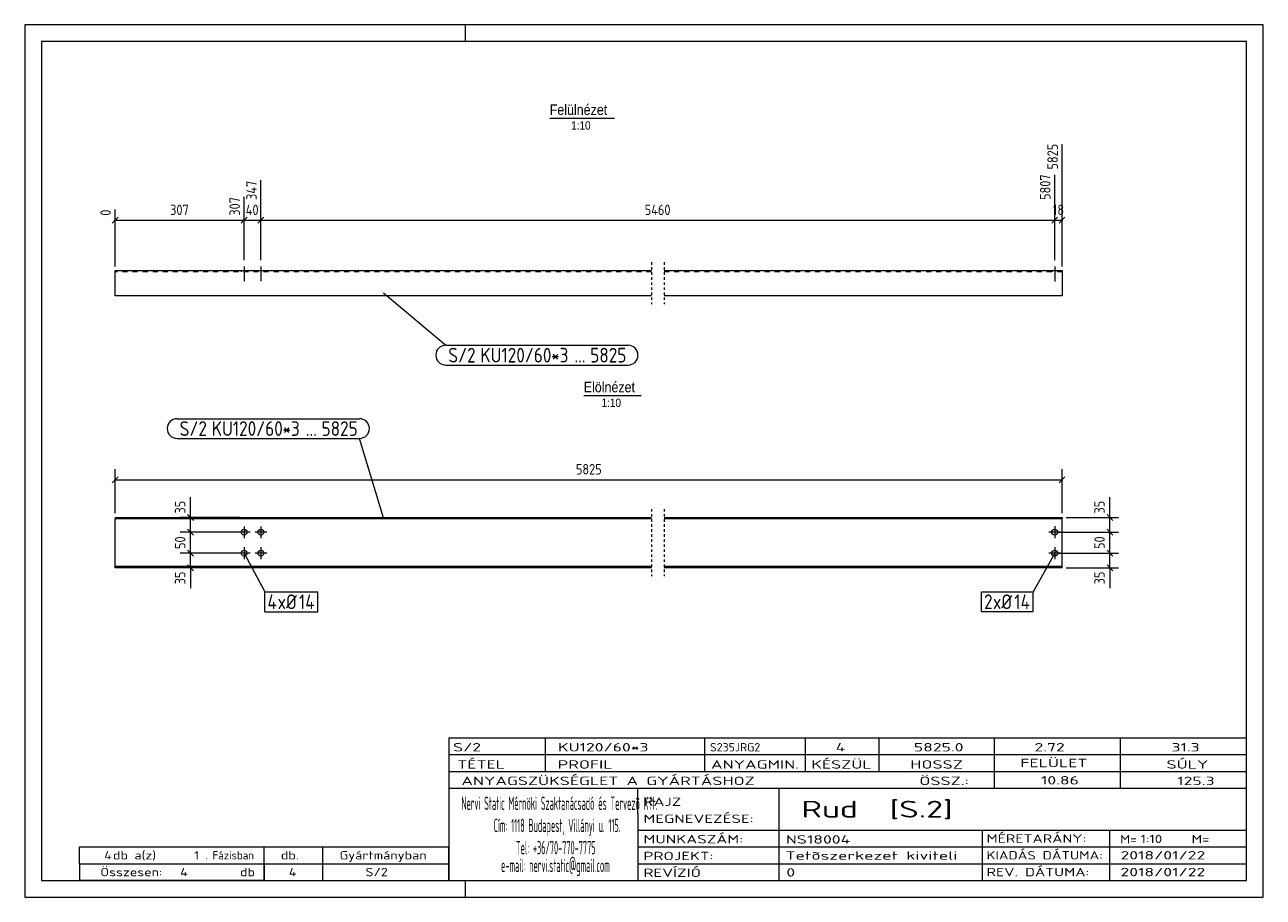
# Model space of a CAD drawing. Header units: millimetres. Extents: x 1 to 296, y 1 to 209.
import ezdxf

# ---------------------------------------------------------------- set-up
doc = ezdxf.new("R2010")
doc.units = ezdxf.units.MM
doc.header["$LTSCALE"] = 0.6
for name, pattern in [('XKITLINE00', [0]), ('XKITLINE01', [4, 1, -1, 1, -1]), ('XKITLINE02', [4, 2, -2])]:
    doc.linetypes.add(name, pattern=pattern)
for name, color, linetype, lineweight in [('Bolt', 7, 'Continuous', 0), ('BoltMark', 3, 'Continuous', 0), ('DrawingSheet', 5, 'Continuous', 0), ('OtherObjectType', 1, 'Continuous', 0), ('Part', 2, 'Continuous', 0), ('PartMark', 3, 'Continuous', 0), ('Z-DIMENSIONS', 1, 'Continuous', 0)]:
    doc.layers.add(name, color=color, linetype=linetype, lineweight=lineweight)
doc.styles.add('ARIAL', font='ARIAL.TTF')
doc.styles.add('ISOCPEUR', font='ISOCPEUR.TTF')

msp = doc.modelspace()

# ---------------------------------------------------------------- linework, layer by layer
at = {"layer": 'Bolt', "color": 3, "linetype": 'XKITLINE00', "lineweight": 0}
for p, q in [((53.25, 151.4), (53.25, 147.85)), ((53.25, 151.4), (53.25, 147.85)), ((57.25, 151.4), (57.25, 147.85)), ((57.25, 151.4), (57.25, 147.85)), ((246.33, 151.38), (246.33, 147.83)), ((246.33, 151.38), (246.33, 147.83)), ((52.55, 150.38), (52.55, 150.08)), ((52.55, 150.38), (52.55, 150.08)), ((53.95, 150.38), (53.95, 150.08)), ((53.95, 150.38), (53.95, 150.08)), ((56.55, 150.38), (56.55, 150.08)), ((56.55, 150.38), (56.55, 150.08)), ((57.95, 150.38), (57.95, 150.08)), ((57.95, 150.38), (57.95, 150.08)), ((245.63, 150.38), (245.63, 150.08)), ((245.63, 150.38), (245.63, 150.08)), ((247.03, 150.38), (247.03, 150.08)), ((247.03, 150.38), (247.03, 150.08)), ((53.25, 89.42), (53.25, 86.62)), ((57.25, 89.42), (57.25, 86.62)), ((246.33, 89.43), (246.33, 86.63)), ((54.65, 88.02), (51.85, 88.02)), ((58.65, 88.02), (55.85, 88.02)), ((247.73, 88.03), (244.93, 88.03)), ((54.65, 83.02), (51.85, 83.02)), ((53.25, 84.42), (53.25, 81.62)), ((58.65, 83.02), (55.85, 83.02)), ((57.25, 84.42), (57.25, 81.62)), ((247.73, 83.03), (244.93, 83.03)), ((246.33, 84.43), (246.33, 81.63))]:
    msp.add_line(p, q, dxfattribs=at)
for centre in [(53.25, 88.02), (57.25, 88.02), (246.33, 88.03), (53.25, 83.02), (57.25, 83.02), (246.33, 83.03)]:
    msp.add_circle(centre, 0.7, dxfattribs=at)
at = {"layer": 'BoltMark', "color": 7, "linetype": 'XKITLINE00', "lineweight": 0}
for p, q in [((53.25, 83.02), (58.2, 73.78)), ((246.33, 83.03), (241.22, 73.79)), ((58.2, 73.78), (70.83, 73.78)), ((58.2, 69.08), (58.2, 73.78)), ((70.83, 69.08), (70.83, 73.78)), ((228.9, 73.79), (241.22, 73.79)), ((228.9, 69.09), (228.9, 73.79)), ((241.22, 69.09), (241.22, 73.79)), ((58.2, 69.08), (70.83, 69.08)), ((228.9, 69.09), (241.22, 69.09))]:
    msp.add_line(p, q, dxfattribs=at)
at = {"layer": 'DrawingSheet', "color": 2, "linetype": 'XKITLINE00', "lineweight": 0}
for p, q in [((296, 209), (1, 209)), ((1, 209), (1, 1)), ((106, 205), (106, 209)), ((296, 1), (296, 209)), ((106, 1), (106, 5)), ((1, 1), (296, 1))]:
    msp.add_line(p, q, dxfattribs=at)
at = {"layer": 'DrawingSheet', "color": 3, "linetype": 'XKITLINE00', "lineweight": 0}
for p, q in [((292, 205), (5, 205)), ((5, 205), (5, 5)), ((292, 5), (292, 205)), ((5, 5), (292, 5))]:
    msp.add_line(p, q, dxfattribs=at)
at = {"layer": 'OtherObjectType', "color": 6, "linetype": 'XKITLINE00', "lineweight": 0}
for p, q in [((126.05, 186.75), (141.44, 186.75)), ((134.14, 120.63), (147.86, 120.63))]:
    msp.add_line(p, q, dxfattribs=at)
at = {"layer": 'OtherObjectType', "color": 7, "linetype": 'XKITLINE00', "lineweight": 0}
for p, q in [((102, 39), (292, 39)), ((102, 39), (102, 35)), ((102, 39), (292, 39)), ((125, 35), (125, 39)), ((163, 35), (163, 39)), ((187, 35), (187, 39)), ((204.5, 35), (204.5, 39)), ((232, 35), (232, 39)), ((262, 35), (262, 39)), ((292, 35), (292, 39)), ((102, 35), (292, 35)), ((102, 35), (102, 5)), ((102, 35), (292, 35)), ((125, 31), (125, 35)), ((163, 31), (163, 35)), ((187, 31), (187, 35)), ((204.5, 31), (204.5, 35)), ((232, 31), (232, 35)), ((262, 31), (262, 35)), ((292, 31), (292, 35)), ((102, 31), (292, 31)), ((232, 27), (232, 31)), ((262, 27), (262, 31)), ((292, 27), (292, 31)), ((102, 27), (292, 27)), ((147, 21), (147, 27)), ((180.7, 17), (180.7, 27)), ((292, 21), (292, 27)), ((147, 21), (147, 5)), ((292, 17), (292, 21)), ((147, 17), (292, 17)), ((180.7, 5), (180.7, 17)), ((229.16, 13), (229.16, 17)), ((259.5, 5), (259.5, 17)), ((292, 13), (292, 17)), ((14, 9), (14, 13)), ((14, 13), (58, 13)), ((14, 13), (58, 13)), ((58, 9), (58, 13)), ((58, 13), (102, 13)), ((58, 9), (58, 13)), ((72, 9), (72, 13)), ((102, 9), (102, 13)), ((147, 13), (292, 13)), ((229.16, 5), (229.16, 13)), ((292, 9), (292, 13)), ((14, 9), (58, 9)), ((14, 9), (14, 5)), ((14, 9), (58, 9)), ((58, 9), (58, 5)), ((58, 9), (102, 9)), ((58, 5), (58, 9)), ((72, 5), (72, 9)), ((102, 5), (102, 9)), ((147, 9), (292, 9)), ((292, 5), (292, 9)), ((58, 5), (14, 5)), ((58, 5), (102, 5)), ((102, 5), (292, 5)), ((139.5, 5), (292, 5))]:
    msp.add_line(p, q, dxfattribs=at)
at = {"layer": 'Part', "color": 2, "linetype": 'XKITLINE01', "lineweight": 0}
for p, q in [((150.29, 152.39), (150.29, 142.38)), ((153.29, 152.39), (153.29, 142.38)), ((150.29, 93.53), (150.29, 77.53)), ((153.29, 93.53), (153.29, 77.53))]:
    msp.add_line(p, q, dxfattribs=at)
at = {"layer": 'Part', "color": 2, "linetype": 'XKITLINE00', "lineweight": 0}
for p, q in [((22.5, 144.38), (22.5, 150.38)), ((22.5, 150.38), (150.29, 150.38)), ((153.29, 150.38), (248.08, 150.38)), ((248.08, 150.38), (248.08, 144.38)), ((150.29, 144.38), (22.5, 144.38)), ((248.08, 144.38), (153.29, 144.38)), ((22.5, 91.53), (22.5, 91.23)), ((22.5, 91.53), (150.29, 91.53)), ((153.29, 91.53), (248.08, 91.53)), ((248.08, 91.53), (248.08, 91.23)), ((150.29, 91.23), (22.5, 91.23)), ((22.5, 79.53), (22.5, 91.23)), ((248.08, 91.23), (153.29, 91.23)), ((248.08, 79.53), (248.08, 91.23)), ((150.29, 79.83), (22.5, 79.83)), ((248.08, 79.83), (153.29, 79.83)), ((150.29, 79.53), (22.5, 79.53)), ((248.08, 79.53), (153.29, 79.53))]:
    msp.add_line(p, q, dxfattribs=at)
at = {"layer": 'Part', "color": 7, "linetype": 'XKITLINE02', "lineweight": 0}
for p, q in [((150.29, 150.08), (22.5, 150.08)), ((248.08, 150.08), (153.29, 150.08))]:
    msp.add_line(p, q, dxfattribs=at)
at = {"layer": 'PartMark', "color": 7, "linetype": 'XKITLINE00', "lineweight": 0}
for p, q in [((86.42, 145.08), (101.27, 132.58)), ((101.27, 132.58), (144.72, 132.58)), ((101.27, 127.88), (144.72, 127.88)), ((37.27, 115.08), (80.73, 115.08)), ((37.27, 110.38), (80.73, 110.38)), ((86.42, 91.48), (80.73, 110.38))]:
    msp.add_line(p, q, dxfattribs=at)
for centre, start, end in [((101.27, 130.23), 90, 270), ((144.72, 130.23), 270, 90), ((37.27, 112.73), 90, 270), ((80.73, 112.73), 270, 90)]:
    msp.add_arc(centre, 2.35, start, end, dxfattribs=at)
at = {"layer": 'Z-DIMENSIONS', "color": 7, "linetype": 'XKITLINE00', "lineweight": 0}
for p, q in [((248.08, 151.38), (248.08, 180.5)), ((57.25, 152.88), (57.25, 171.96)), ((57.25, 166.63), (57.25, 171.96)), ((246.33, 166.63), (246.33, 173.25)), ((246.33, 152.88), (246.33, 173.25)), ((53.25, 166.63), (53.25, 168)), ((53.25, 152.88), (53.25, 168)), ((23.21, 163.09), (21.79, 161.68)), ((22.5, 151.38), (22.5, 164.99)), ((22.5, 162.38), (53.25, 162.38)), ((53.96, 163.09), (52.54, 161.68)), ((53.96, 163.09), (52.54, 161.68)), ((53.25, 152.88), (53.25, 163.13)), ((53.25, 162.38), (57.25, 162.38)), ((57.96, 163.09), (56.54, 161.68)), ((57.96, 163.09), (56.54, 161.68)), ((57.25, 152.88), (57.25, 163.13)), ((57.25, 162.38), (246.33, 162.38)), ((247.03, 163.09), (245.62, 161.68)), ((247.03, 163.09), (245.62, 161.68)), ((246.33, 152.88), (246.33, 163.13)), ((246.33, 162.38), (248.08, 162.38)), ((248.78, 163.09), (247.37, 161.68)), ((23.21, 101.24), (21.79, 99.82)), ((22.5, 92.53), (22.5, 103.03)), ((22.5, 100.53), (248.08, 100.53)), ((248.78, 101.24), (247.37, 99.82)), ((248.08, 92.53), (248.08, 103.03)), ((40.5, 91.53), (40.5, 96.41)), ((40.5, 91.53), (40.5, 96.41)), ((259.5, 91.53), (259.5, 96.41)), ((259.5, 91.53), (259.5, 96.41)), ((52.25, 91.53), (38, 91.53)), ((39.79, 92.24), (41.21, 90.82)), ((40.5, 88.02), (40.5, 91.53)), ((249.08, 91.53), (261.5, 91.53)), ((258.79, 92.24), (260.21, 90.82)), ((259.5, 88.03), (259.5, 91.53)), ((39.79, 88.73), (41.21, 87.32)), ((39.79, 88.73), (41.21, 87.32)), ((258.79, 88.74), (260.21, 87.32)), ((258.79, 88.74), (260.21, 87.32)), ((52.25, 88.02), (38, 88.02)), ((52.25, 88.02), (38, 88.02)), ((40.5, 83.02), (40.5, 88.02)), ((247.33, 88.03), (261.5, 88.03)), ((247.33, 88.03), (261.5, 88.03)), ((259.5, 83.03), (259.5, 88.03)), ((52.25, 83.02), (38, 83.02)), ((52.25, 83.02), (38, 83.02)), ((39.79, 83.73), (41.21, 82.32)), ((39.79, 83.73), (41.21, 82.32)), ((40.5, 79.53), (40.5, 83.02)), ((247.33, 83.03), (261.5, 83.03)), ((247.33, 83.03), (261.5, 83.03)), ((258.79, 83.74), (260.21, 82.32)), ((258.79, 83.74), (260.21, 82.32)), ((259.5, 79.53), (259.5, 83.03)), ((39.79, 80.24), (41.21, 78.82)), ((258.79, 80.24), (260.21, 78.82)), ((52.25, 79.53), (38, 79.53)), ((40.5, 79.53), (40.5, 74.65)), ((40.5, 79.53), (40.5, 74.65)), ((249.08, 79.53), (261.5, 79.53)), ((259.5, 79.53), (259.5, 74.65)), ((259.5, 79.53), (259.5, 74.65))]:
    msp.add_line(p, q, dxfattribs=at)
at = {"layer": 'Z-DIMENSIONS', "color": 3}
for p in [(22.5, 162.38), (53.25, 162.38), (53.25, 162.38), (57.25, 162.38), (57.25, 162.38), (246.33, 162.38), (246.33, 162.38), (248.08, 162.38), (22.5, 100.53), (248.08, 100.53), (40.5, 91.53), (259.5, 91.53), (40.5, 88.02), (40.5, 88.02), (259.5, 88.03), (259.5, 88.03), (40.5, 83.02), (40.5, 83.02), (259.5, 83.03), (259.5, 83.03), (40.5, 79.53), (259.5, 79.53)]:
    msp.add_point(p, dxfattribs=at)

# ---------------------------------------------------------------- texts
at = {"layer": 'BoltMark', "color": 3, "style": 'ISOCPEUR', "width": 0.85}
for s, p in [('4', (58.8, 69.68)), ('xØ', (61.21, 69.68)), ('14', (66.32, 69.68)), ('2', (229.5, 69.69)), ('xØ', (231.6, 69.69)), ('14', (236.71, 69.69))]:
    msp.add_text(s, height=3.5, dxfattribs=at).set_placement(p)
at = {"layer": 'OtherObjectType', "color": 6, "style": 'ARIAL', "width": 0.85}
for s, height, p in [('Felülnézet', 2.5, (126.05, 187.5)), ('1:10', 2, (131.15, 184)), ('Elölnézet', 2.5, (134.14, 121.38)), ('1:10', 2, (138.4, 117.88))]:
    msp.add_text(s, height=height, dxfattribs=at).set_placement(p)
at = {"layer": 'OtherObjectType', "color": 7, "style": 'ISOCPEUR'}
for s, height, width, p in [('S/2', 2, 1.525501, (103, 35.76)), ('KU120/60*3', 2, 1.525501, (128, 35.76)), ('S235JRG2', 2, 1.02, (164.22, 35.76)), ('4', 2, 1.525501, (194.16, 35.76)), ('5825.0', 2, 1.525501, (212.78, 35.76)), ('2.72', 2, 1.525501, (241.51, 35.76)), ('31.3', 2, 1.525501, (274.14, 35.76)), ('TÉTEL', 2, 1.525501, (104, 31.66)), ('PROFIL', 2, 1.525501, (127.96, 31.66)), ('ANYAGMIN.', 2, 1.525501, (164.47, 31.66)), ('KÉSZÜL', 2, 1.525501, (188.37, 31.66)), ('HOSSZ', 2, 1.525501, (211.96, 31.66)), ('FELÜLET', 2, 1.525501, (238.13, 32)), ('SÚLY', 2, 1.525501, (272.96, 31.66)), ('ANYAGSZÜKSÉGLET A GYÁRTÁSHOZ', 2, 1.525501, (105, 27.75)), ('ÖSSZ.:', 2, 1.525501, (214.1, 27.75)), ('10.86', 2, 1.525501, (243.05, 27.88)), ('125.3', 2, 1.525501, (275.52, 27.75)), ('Nervi Static Mérnöki\xa0Szaktanácsadó\xa0és\xa0Tervezõ Kft.', 3.1765, 0.403093, (105, 21.82)), ('RAJZ', 2, 1.445, (148.38, 22.78)), ('Rud  [S.2]', 4, 1.474651, (186, 20)), ('MEGNEVEZÉSE:', 2, 1.445, (148.38, 18.72)), ('Cím:\xa01118 Budapest, Villányi u. 115.', 3.1765, 0.403093, (112.69, 16.53)), ('MUNKASZÁM:', 2, 1.445, (148.38, 13.84)), ('NS18004', 2, 1.525501, (182.28, 13.78)), ('MÉRETARÁNY:', 2, 1.36, (230.1, 14)), ('M=', 2, 1.211571, (261.91, 13.84)), ('1:10', 2, 1.275, (266.79, 13.9)), ('M=', 2, 1.275, (278.95, 13.87)), ('4', 2, 1.211571, (19.9, 10)), ('db a(z)', 2, 1.211571, (22, 10)), ('1', 2, 1.211571, (41.35, 10)), ('. Fázisban', 2, 0.935, (44, 10)), ('db.', 2, 1.211571, (62, 10)), ('Gyártmányban', 2, 1.211571, (76, 10)), ('Tel:\xa0+36/70-770-7775', 3.1765, 0.403093, (117.97, 11.24)), ('PROJEKT:', 2, 1.445, (148.38, 9.84)), ('Tetõszerkezet kiviteli ', 2, 1.525501, (182.2, 9.94)), ('KIADÁS DÁTUMA:', 2, 1.275, (230.1, 10)), ('2018/01/22', 2, 1.525501, (262, 10)), ('e-mail:\xa0nervi.static@gmail.com', 3.1765, 0.403093, (114.45, 7)), ('Összesen:            db', 2, 1.211571, (19, 6)), ('4', 2, 1.211571, (38.02, 6)), ('4', 2, 1.211571, (63.9, 6)), ('S/2', 2, 1.211571, (82.16, 6)), ('REVÍZIÓ', 2, 1.445, (148.38, 5.84)), ('0', 2, 1.525501, (182.41, 5.92)), ('REV. DÁTUMA:', 2, 1.36, (230.1, 6)), ('2018/01/22', 2, 1.525501, (262, 6))]:
    msp.add_text(s, height=height, dxfattribs=dict(at, width=width)).set_placement(p)
at = {"layer": 'PartMark', "color": 3, "style": 'ISOCPEUR', "width": 0.85}
for s, p in [('S/2', (101.87, 128.48)), ('KU120/60', (109.53, 128.48)), ('*3', (126.38, 128.48)), ('5825', (135.7, 128.48)), ('...', (131.94, 128.48)), ('S/2', (37.87, 110.98)), ('KU120/60', (45.54, 110.98)), ('*3', (62.38, 110.98)), ('5825', (71.7, 110.98)), ('...', (67.95, 110.98))]:
    msp.add_text(s, height=3.5, dxfattribs=at).set_placement(p)
at = {"layer": 'Z-DIMENSIONS', "color": 3, "style": 'ISOCPEUR', "width": 0.85}
for s, p in [('5825', (247.08, 174.48)), ('347', (56.25, 167.23)), ('5807', (245.33, 167.23)), ('307', (52.25, 163.48)), ('0', (21.5, 163.48)), ('35', (39.25, 92.47)), ('35', (258.25, 92.47)), ('50', (39.25, 84.02)), ('50', (258.25, 84.03)), ('35', (39.25, 75.59)), ('35', (258.25, 75.59))]:
    msp.add_text(s, height=2.5, rotation=90.0002, dxfattribs=at).set_placement(p)
for s, p in [('307', (35.62, 163.63)), ('40', (53.64, 163.63)), ('5460', (148.67, 163.63)), ('18', (245.91, 163.63)), ('5825', (132.28, 101.78))]:
    msp.add_text(s, height=2.5, dxfattribs=at).set_placement(p)

doc.saveas('drawing.dxf')
